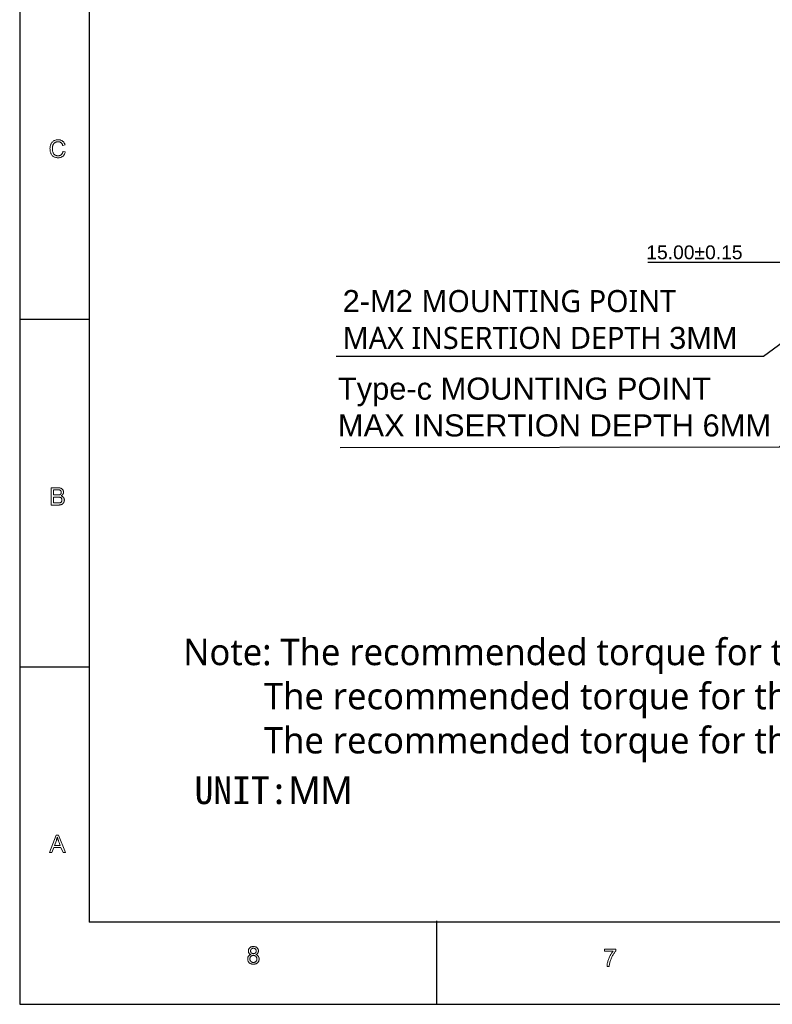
# Model space of a CAD drawing. Header units: millimetres. Extents: x 2163 to 2692, y -1564 to -1190.
# Tile 1 of 48: x 2163 to 2299, y -1564 to -1386. Entities that reach past the tile are written whole.
import ezdxf

# ---------------------------------------------------------------- set-up
doc = ezdxf.new("R2010")
doc.units = ezdxf.units.MM
doc.styles.add('HANA', font='arial.ttf')
doc.dimstyles.new('HANA$2', dxfattribs={"dimtxt": 2.5, "dimasz": 2.5, "dimexe": 0.5, "dimexo": 0.2, "dimgap": 0.5, "dimtad": 1, "dimtih": 1, "dimtoh": 1, "dimzin": 1, "dimdsep": 46, "dimtxsty": 'HANA', "dimcen": 0, "dimclrd": 3, "dimclre": 3, "dimclrt": 4, "dimadec": 0, "dimazin": 0, "dimtfac": 1, "dimtmove": 0, "dimatfit": 3, "dimfxl": 1, "dimtzin": 0, "dimarcsym": 0})
doc.dimstyles.new('HANA$3', dxfattribs={"dimtxt": 2.5, "dimasz": 2.5, "dimexe": 0.5, "dimexo": 0.2, "dimgap": 0.5, "dimtad": 1, "dimtih": 1, "dimtoh": 1, "dimzin": 1, "dimdsep": 46, "dimtxsty": 'HANA', "dimcen": 0, "dimclrd": 3, "dimclre": 3, "dimclrt": 4, "dimadec": 0, "dimazin": 0, "dimtfac": 1, "dimtmove": 0, "dimatfit": 3, "dimfxl": 1, "dimtzin": 0, "dimarcsym": 0})
doc.dimstyles.new('HANA$7', dxfattribs={"dimtxt": 2.5, "dimasz": 2.5, "dimexe": 0.5, "dimexo": 0.2, "dimgap": 0.5, "dimtad": 1, "dimzin": 1, "dimdsep": 46, "dimtxsty": 'HANA', "dimcen": 0, "dimclrd": 3, "dimclre": 3, "dimclrt": 4, "dimadec": 0, "dimazin": 0, "dimtfac": 1, "dimtmove": 0, "dimatfit": 3, "dimfxl": 1, "dimtzin": 0, "dimarcsym": 0})

# ---------------------------------------------------------------- blocks, each defined once
blk = doc.blocks.new('*D53')
at = {"lineweight": -2}
for start, end in [(110.7597, 135.6657), (44.3343, 69.2403)]:
    blk.add_arc((2316.12, -1436.79), 18.3, start, end, dxfattribs=at)
for points in [[(2302.72, -1423.74), (2303.35, -1424.28), (2301.41, -1425.91)], [(2328.89, -1424.28), (2329.53, -1423.74), (2330.83, -1425.91)]]:
    blk.add_solid(points)
at = {"layer": 'Defpoints', "color": 0}
for p in [(2275.88, -1407.02), (2310.52, -1419.37), (2331.41, -1425.48), (2323.04, -1431.68), (2317.98, -1438.16)]:
    blk.add_point(p, dxfattribs=at)
at = {"lineweight": 0, "insert": (2316.12, -1418.5), "char_height": 2.5, "attachment_point": 5, "style": 'HANA'}
blk.add_mtext('ME107%%D', dxfattribs=at)
blk = doc.blocks.new('*D49')
at = {"lineweight": -2}
for p, q in [((2276.41, -1449.59), (2293.85, -1449.59)), ((2293.85, -1449.59), (2319.02, -1449.59)), ((2319.02, -1450.59), (2319.02, -1449.09)), ((2321.52, -1449.59), (2331.52, -1449.59)), ((2334.02, -1450.59), (2334.02, -1449.09))]:
    blk.add_line(p, q, dxfattribs=at)
for points in [[(2321.52, -1449.17), (2321.52, -1450), (2319.02, -1449.59)], [(2331.52, -1450), (2331.52, -1449.17), (2334.02, -1449.59)]]:
    blk.add_solid(points)
at = {"layer": 'Defpoints', "color": 0}
for p in [(2319.02, -1450.79), (2334.02, -1449.59), (2334.02, -1450.79)]:
    blk.add_point(p, dxfattribs=at)
at = {"insert": (2284.88, -1447.81), "char_height": 2.5, "attachment_point": 5, "style": 'HANA'}
blk.add_mtext('15.00%%p0.15', dxfattribs=at)

msp = doc.modelspace()

# ---------------------------------------------------------------- linework, layer by layer
at = {"color": 7, "lineweight": 25}
for p, q in [((2162.54, -1189.809), (2162.54, -1564.029)), ((2175.144, -1201.256), (2175.144, -1549.154)), ((2679.145, -1549.154), (2175.144, -1549.154)), ((2162.54, -1564.029), (2691.116, -1564.029))]:
    msp.add_line(p, q, dxfattribs=at)
at = {"color": 7, "lineweight": 25, "ltscale": 0.25}
for p, q in [((2175.14, -1439.919), (2162.54, -1439.919)), ((2175.14, -1502.919), (2162.54, -1502.919))]:
    msp.add_line(p, q, dxfattribs=at)
at = {"color": 7, "lineweight": 25, "ltscale": 0.3}
msp.add_line((2238.14, -1548.909), (2238.14, -1564.029), dxfattribs=at)
at = {"color": 7, "lineweight": 13}
for points in [[(2170.816, -1409.545), (2170.787, -1409.649), (2170.753, -1409.747), (2170.715, -1409.839), (2170.674, -1409.927), (2170.628, -1410.008), (2170.578, -1410.085), (2170.523, -1410.156), (2170.465, -1410.222), (2170.403, -1410.282), (2170.336, -1410.337), (2170.266, -1410.387), (2170.194, -1410.431), (2170.118, -1410.47), (2170.04, -1410.504), (2169.959, -1410.533), (2169.876, -1410.556), (2169.79, -1410.574), (2169.701, -1410.588), (2169.609, -1410.595), (2169.514, -1410.598), (2169.364, -1410.593), (2169.222, -1410.579), (2169.088, -1410.554), (2168.963, -1410.52), (2168.846, -1410.477), (2168.737, -1410.424), (2168.637, -1410.361), (2168.546, -1410.288), (2168.462, -1410.206), (2168.387, -1410.113), (2168.32, -1410.015), (2168.26, -1409.912), (2168.207, -1409.805), (2168.161, -1409.694), (2168.122, -1409.58), (2168.09, -1409.461), (2168.066, -1409.339), (2168.048, -1409.212), (2168.037, -1409.082), (2168.034, -1408.948), (2168.038, -1408.8), (2168.05, -1408.659), (2168.071, -1408.525), (2168.1, -1408.397), (2168.138, -1408.276), (2168.184, -1408.161), (2168.238, -1408.052), (2168.3, -1407.951), (2168.371, -1407.856), (2168.45, -1407.767), (2168.535, -1407.686), (2168.625, -1407.614), (2168.72, -1407.55), (2168.82, -1407.494), (2168.925, -1407.447), (2169.034, -1407.409), (2169.148, -1407.379), (2169.267, -1407.358), (2169.39, -1407.345), (2169.519, -1407.341), (2169.609, -1407.343), (2169.697, -1407.35), (2169.783, -1407.362), (2169.865, -1407.378), (2169.945, -1407.399), (2170.022, -1407.425), (2170.097, -1407.455), (2170.169, -1407.49), (2170.238, -1407.53), (2170.305, -1407.575), (2170.368, -1407.624), (2170.428, -1407.677), (2170.483, -1407.735), (2170.535, -1407.797), (2170.583, -1407.863), (2170.627, -1407.934), (2170.666, -1408.009), (2170.702, -1408.088), (2170.735, -1408.172), (2170.763, -1408.26), (2170.354, -1408.357), (2170.333, -1408.293), (2170.309, -1408.232), (2170.283, -1408.174), (2170.255, -1408.12), (2170.224, -1408.069), (2170.192, -1408.021), (2170.157, -1407.977), (2170.121, -1407.935), (2170.082, -1407.897), (2170.041, -1407.863), (2169.998, -1407.831), (2169.952, -1407.803), (2169.905, -1407.778), (2169.855, -1407.757), (2169.804, -1407.739), (2169.75, -1407.724), (2169.694, -1407.712), (2169.636, -1407.704), (2169.576, -1407.699), (2169.514, -1407.697), (2169.414, -1407.701), (2169.318, -1407.711), (2169.227, -1407.728), (2169.142, -1407.751), (2169.061, -1407.782), (2168.985, -1407.819), (2168.914, -1407.863), (2168.849, -1407.914), (2168.788, -1407.971), (2168.732, -1408.036), (2168.682, -1408.106), (2168.636, -1408.18), (2168.596, -1408.259), (2168.562, -1408.343), (2168.532, -1408.432), (2168.508, -1408.525), (2168.49, -1408.623), (2168.476, -1408.725), (2168.468, -1408.832), (2168.466, -1408.943), (2168.469, -1409.072), (2168.477, -1409.193), (2168.491, -1409.308), (2168.511, -1409.416), (2168.536, -1409.517), (2168.567, -1409.611), (2168.603, -1409.699), (2168.645, -1409.78), (2168.693, -1409.854), (2168.746, -1409.921), (2168.804, -1409.982), (2168.865, -1410.036), (2168.93, -1410.084), (2168.998, -1410.126), (2169.069, -1410.161), (2169.144, -1410.19), (2169.222, -1410.212), (2169.304, -1410.228), (2169.389, -1410.238), (2169.478, -1410.241), (2169.55, -1410.239), (2169.62, -1410.233), (2169.687, -1410.223), (2169.751, -1410.209), (2169.813, -1410.191), (2169.871, -1410.169), (2169.927, -1410.143), (2169.98, -1410.113), (2170.031, -1410.079), (2170.078, -1410.041), (2170.123, -1409.999), (2170.165, -1409.953), (2170.204, -1409.903), (2170.241, -1409.849), (2170.275, -1409.791), (2170.306, -1409.729), (2170.334, -1409.663), (2170.359, -1409.592), (2170.382, -1409.518), (2170.402, -1409.44)], [(2170.048, -1471.868), (2170.106, -1471.887), (2170.161, -1471.909), (2170.213, -1471.933), (2170.262, -1471.959), (2170.307, -1471.987), (2170.35, -1472.017), (2170.39, -1472.05), (2170.427, -1472.085), (2170.461, -1472.122), (2170.492, -1472.162), (2170.52, -1472.203), (2170.545, -1472.245), (2170.567, -1472.289), (2170.586, -1472.334), (2170.602, -1472.38), (2170.616, -1472.427), (2170.626, -1472.476), (2170.633, -1472.526), (2170.638, -1472.577), (2170.639, -1472.629), (2170.638, -1472.681), (2170.634, -1472.733), (2170.627, -1472.784), (2170.618, -1472.833), (2170.606, -1472.882), (2170.591, -1472.931), (2170.574, -1472.978), (2170.554, -1473.024), (2170.531, -1473.07), (2170.506, -1473.115), (2170.478, -1473.158), (2170.448, -1473.198), (2170.416, -1473.237), (2170.381, -1473.273), (2170.345, -1473.307), (2170.306, -1473.338), (2170.265, -1473.367), (2170.221, -1473.394), (2170.176, -1473.418), (2170.128, -1473.44), (2170.077, -1473.46), (2170.023, -1473.478), (2169.965, -1473.493), (2169.904, -1473.507), (2169.839, -1473.518), (2169.771, -1473.528), (2169.7, -1473.535), (2169.624, -1473.54), (2169.546, -1473.543), (2169.464, -1473.544), (2168.258, -1473.544), (2168.258, -1470.394), (2169.44, -1470.394), (2169.552, -1470.397), (2169.656, -1470.404), (2169.754, -1470.417), (2169.845, -1470.434), (2169.929, -1470.457), (2170.007, -1470.484), (2170.078, -1470.516), (2170.142, -1470.554), (2170.199, -1470.596), (2170.249, -1470.644), (2170.294, -1470.694), (2170.334, -1470.745), (2170.369, -1470.798), (2170.4, -1470.852), (2170.426, -1470.907), (2170.447, -1470.963), (2170.463, -1471.02), (2170.475, -1471.078), (2170.482, -1471.137), (2170.484, -1471.198), (2170.483, -1471.239), (2170.48, -1471.279), (2170.475, -1471.319), (2170.467, -1471.358), (2170.457, -1471.396), (2170.445, -1471.434), (2170.431, -1471.471), (2170.415, -1471.508), (2170.397, -1471.544), (2170.376, -1471.579), (2170.353, -1471.614), (2170.328, -1471.647), (2170.301, -1471.679), (2170.271, -1471.71), (2170.24, -1471.739), (2170.206, -1471.767), (2170.17, -1471.794), (2170.132, -1471.82), (2170.091, -1471.845)], [(2168.675, -1471.714), (2169.359, -1471.714), (2169.4, -1471.713), (2169.44, -1471.713), (2169.479, -1471.711), (2169.516, -1471.71), (2169.552, -1471.708), (2169.587, -1471.705), (2169.62, -1471.702), (2169.652, -1471.698), (2169.683, -1471.694), (2169.712, -1471.69), (2169.74, -1471.684), (2169.768, -1471.677), (2169.795, -1471.669), (2169.821, -1471.659), (2169.847, -1471.647), (2169.871, -1471.634), (2169.896, -1471.619), (2169.919, -1471.603), (2169.942, -1471.585), (2169.964, -1471.565), (2169.985, -1471.544), (2170.004, -1471.52), (2170.02, -1471.495), (2170.035, -1471.467), (2170.047, -1471.436), (2170.057, -1471.404), (2170.064, -1471.369), (2170.07, -1471.332), (2170.073, -1471.293), (2170.074, -1471.252), (2170.073, -1471.208), (2170.07, -1471.167), (2170.064, -1471.128), (2170.056, -1471.092), (2170.046, -1471.057), (2170.034, -1471.026), (2170.02, -1470.996), (2170.003, -1470.969), (2169.984, -1470.944), (2169.963, -1470.922), (2169.941, -1470.901), (2169.917, -1470.883), (2169.893, -1470.865), (2169.868, -1470.85), (2169.842, -1470.836), (2169.815, -1470.824), (2169.787, -1470.813), (2169.759, -1470.805), (2169.729, -1470.797), (2169.699, -1470.792), (2169.668, -1470.787), (2169.634, -1470.783), (2169.599, -1470.78), (2169.562, -1470.777), (2169.524, -1470.774), (2169.483, -1470.772), (2169.441, -1470.77), (2169.398, -1470.769), (2169.352, -1470.768), (2169.305, -1470.768), (2168.675, -1470.768)], [(2168.675, -1473.17), (2169.46, -1473.17), (2169.541, -1473.169), (2169.618, -1473.165), (2169.689, -1473.157), (2169.755, -1473.147), (2169.816, -1473.134), (2169.872, -1473.119), (2169.923, -1473.1), (2169.968, -1473.078), (2170.009, -1473.054), (2170.044, -1473.026), (2170.075, -1472.997), (2170.103, -1472.964), (2170.127, -1472.93), (2170.148, -1472.894), (2170.166, -1472.855), (2170.181, -1472.814), (2170.193, -1472.771), (2170.201, -1472.726), (2170.206, -1472.679), (2170.207, -1472.629), (2170.206, -1472.579), (2170.2, -1472.531), (2170.192, -1472.486), (2170.179, -1472.442), (2170.164, -1472.401), (2170.145, -1472.363), (2170.122, -1472.326), (2170.096, -1472.292), (2170.066, -1472.26), (2170.033, -1472.23), (2169.996, -1472.203), (2169.952, -1472.179), (2169.904, -1472.157), (2169.849, -1472.139), (2169.789, -1472.123), (2169.724, -1472.11), (2169.653, -1472.1), (2169.576, -1472.093), (2169.494, -1472.089), (2169.406, -1472.087), (2168.675, -1472.087)], [(2170.871, -1536.544), (2170.401, -1536.544), (2170.031, -1535.586), (2168.716, -1535.586), (2168.368, -1536.544), (2167.927, -1536.544), (2169.137, -1533.394), (2169.586, -1533.394)], [(2169.904, -1535.255), (2169.83, -1535.059), (2169.763, -1534.881), (2169.703, -1534.721), (2169.649, -1534.578), (2169.602, -1534.453), (2169.562, -1534.346), (2169.528, -1534.256), (2169.501, -1534.184), (2169.481, -1534.13), (2169.468, -1534.094), (2169.458, -1534.065), (2169.448, -1534.034), (2169.437, -1534.002), (2169.427, -1533.968), (2169.416, -1533.932), (2169.405, -1533.894), (2169.394, -1533.854), (2169.382, -1533.812), (2169.37, -1533.768), (2169.359, -1533.723), (2169.348, -1533.723), (2169.335, -1533.786), (2169.322, -1533.848), (2169.308, -1533.91), (2169.293, -1533.97), (2169.277, -1534.029), (2169.261, -1534.088), (2169.244, -1534.145), (2169.225, -1534.202), (2169.206, -1534.257), (2169.187, -1534.312), (2168.834, -1535.255)], [(2205.361, -1555.008), (2205.473, -1555.051), (2205.574, -1555.101), (2205.663, -1555.16), (2205.739, -1555.228), (2205.804, -1555.304), (2205.858, -1555.389), (2205.899, -1555.483), (2205.928, -1555.585), (2205.946, -1555.695), (2205.952, -1555.814), (2205.949, -1555.894), (2205.94, -1555.971), (2205.926, -1556.046), (2205.906, -1556.118), (2205.88, -1556.187), (2205.848, -1556.254), (2205.81, -1556.317), (2205.766, -1556.379), (2205.717, -1556.437), (2205.662, -1556.493), (2205.602, -1556.545), (2205.539, -1556.591), (2205.473, -1556.632), (2205.403, -1556.668), (2205.331, -1556.698), (2205.254, -1556.722), (2205.175, -1556.742), (2205.092, -1556.755), (2205.006, -1556.763), (2204.916, -1556.766), (2204.826, -1556.763), (2204.739, -1556.755), (2204.656, -1556.741), (2204.576, -1556.722), (2204.499, -1556.697), (2204.426, -1556.667), (2204.356, -1556.631), (2204.29, -1556.59), (2204.227, -1556.543), (2204.168, -1556.491), (2204.113, -1556.435), (2204.064, -1556.375), (2204.02, -1556.313), (2203.983, -1556.249), (2203.951, -1556.181), (2203.925, -1556.111), (2203.905, -1556.038), (2203.89, -1555.962), (2203.881, -1555.883), (2203.879, -1555.801), (2203.88, -1555.742), (2203.885, -1555.685), (2203.893, -1555.629), (2203.905, -1555.574), (2203.919, -1555.521), (2203.937, -1555.47), (2203.958, -1555.42), (2203.982, -1555.372), (2204.01, -1555.325), (2204.041, -1555.279), (2204.074, -1555.236), (2204.11, -1555.197), (2204.148, -1555.161), (2204.189, -1555.129), (2204.231, -1555.1), (2204.276, -1555.074), (2204.323, -1555.053), (2204.373, -1555.034), (2204.424, -1555.02), (2204.478, -1555.008), (2204.478, -1555), (2204.388, -1554.967), (2204.308, -1554.928), (2204.237, -1554.881), (2204.176, -1554.828), (2204.124, -1554.767), (2204.081, -1554.7), (2204.048, -1554.626), (2204.024, -1554.545), (2204.01, -1554.457), (2204.005, -1554.362), (2204.008, -1554.293), (2204.015, -1554.227), (2204.028, -1554.163), (2204.045, -1554.102), (2204.068, -1554.042), (2204.095, -1553.985), (2204.127, -1553.931), (2204.165, -1553.878), (2204.207, -1553.828), (2204.255, -1553.78), (2204.306, -1553.736), (2204.36, -1553.697), (2204.418, -1553.662), (2204.479, -1553.631), (2204.543, -1553.606), (2204.609, -1553.585), (2204.679, -1553.568), (2204.752, -1553.557), (2204.829, -1553.55), (2204.908, -1553.547), (2204.988, -1553.55), (2205.066, -1553.557), (2205.14, -1553.569), (2205.211, -1553.586), (2205.279, -1553.607), (2205.343, -1553.634), (2205.405, -1553.665), (2205.463, -1553.701), (2205.519, -1553.742), (2205.571, -1553.788), (2205.619, -1553.837), (2205.662, -1553.888), (2205.699, -1553.941), (2205.732, -1553.997), (2205.76, -1554.054), (2205.783, -1554.113), (2205.8, -1554.174), (2205.813, -1554.238), (2205.821, -1554.303), (2205.823, -1554.37), (2205.819, -1554.46), (2205.805, -1554.544), (2205.782, -1554.622), (2205.749, -1554.694), (2205.708, -1554.76), (2205.657, -1554.82), (2205.597, -1554.874), (2205.527, -1554.922), (2205.449, -1554.964), (2205.361, -1555)], [(2204.916, -1554.856), (2204.959, -1554.854), (2205, -1554.85), (2205.04, -1554.843), (2205.079, -1554.834), (2205.116, -1554.821), (2205.152, -1554.806), (2205.186, -1554.788), (2205.219, -1554.767), (2205.25, -1554.744), (2205.281, -1554.717), (2205.309, -1554.689), (2205.334, -1554.659), (2205.356, -1554.628), (2205.375, -1554.595), (2205.391, -1554.561), (2205.404, -1554.526), (2205.415, -1554.489), (2205.422, -1554.451), (2205.426, -1554.411), (2205.428, -1554.37), (2205.426, -1554.328), (2205.422, -1554.288), (2205.414, -1554.249), (2205.404, -1554.211), (2205.39, -1554.174), (2205.374, -1554.139), (2205.355, -1554.105), (2205.332, -1554.073), (2205.307, -1554.041), (2205.278, -1554.011), (2205.248, -1553.984), (2205.216, -1553.959), (2205.183, -1553.937), (2205.148, -1553.918), (2205.112, -1553.902), (2205.075, -1553.889), (2205.036, -1553.878), (2204.996, -1553.871), (2204.955, -1553.867), (2204.912, -1553.865), (2204.869, -1553.867), (2204.827, -1553.871), (2204.786, -1553.878), (2204.747, -1553.888), (2204.71, -1553.901), (2204.674, -1553.917), (2204.64, -1553.936), (2204.607, -1553.957), (2204.576, -1553.982), (2204.547, -1554.009), (2204.519, -1554.039), (2204.495, -1554.069), (2204.473, -1554.1), (2204.455, -1554.133), (2204.439, -1554.166), (2204.426, -1554.201), (2204.416, -1554.236), (2204.409, -1554.273), (2204.404, -1554.31), (2204.403, -1554.349), (2204.404, -1554.395), (2204.409, -1554.439), (2204.416, -1554.481), (2204.427, -1554.52), (2204.44, -1554.559), (2204.456, -1554.595), (2204.475, -1554.629), (2204.498, -1554.661), (2204.523, -1554.691), (2204.551, -1554.719), (2204.581, -1554.745), (2204.613, -1554.769), (2204.646, -1554.789), (2204.681, -1554.807), (2204.717, -1554.822), (2204.754, -1554.834), (2204.792, -1554.844), (2204.832, -1554.85), (2204.874, -1554.855)], [(2270.631, -1554.349), (2270.54, -1554.453), (2270.451, -1554.562), (2270.364, -1554.676), (2270.28, -1554.795), (2270.198, -1554.918), (2270.119, -1555.047), (2270.042, -1555.18), (2269.968, -1555.318), (2269.897, -1555.46), (2269.828, -1555.608), (2269.762, -1555.758), (2269.703, -1555.91), (2269.649, -1556.062), (2269.601, -1556.216), (2269.558, -1556.37), (2269.521, -1556.526), (2269.489, -1556.682), (2269.463, -1556.839), (2269.443, -1556.998), (2269.428, -1557.157), (2269.033, -1557.157), (2269.038, -1557.027), (2269.05, -1556.895), (2269.067, -1556.76), (2269.09, -1556.623), (2269.119, -1556.483), (2269.154, -1556.341), (2269.194, -1556.196), (2269.24, -1556.049), (2269.292, -1555.899), (2269.349, -1555.747), (2269.412, -1555.595), (2269.477, -1555.448), (2269.547, -1555.305), (2269.62, -1555.166), (2269.696, -1555.032), (2269.776, -1554.902), (2269.86, -1554.776), (2269.947, -1554.654), (2270.038, -1554.537), (2270.133, -1554.424), (2268.592, -1554.424), (2268.592, -1554.05), (2270.631, -1554.05)], [(2204.916, -1556.448), (2204.97, -1556.446), (2205.022, -1556.441), (2205.072, -1556.432), (2205.12, -1556.42), (2205.167, -1556.404), (2205.211, -1556.385), (2205.254, -1556.362), (2205.295, -1556.335), (2205.334, -1556.305), (2205.372, -1556.272), (2205.407, -1556.236), (2205.438, -1556.197), (2205.465, -1556.157), (2205.489, -1556.114), (2205.509, -1556.069), (2205.525, -1556.023), (2205.538, -1555.974), (2205.547, -1555.923), (2205.553, -1555.869), (2205.555, -1555.814), (2205.553, -1555.759), (2205.547, -1555.706), (2205.538, -1555.654), (2205.524, -1555.605), (2205.508, -1555.558), (2205.487, -1555.513), (2205.462, -1555.47), (2205.434, -1555.428), (2205.402, -1555.389), (2205.367, -1555.352), (2205.328, -1555.318), (2205.288, -1555.287), (2205.246, -1555.26), (2205.203, -1555.237), (2205.158, -1555.217), (2205.111, -1555.201), (2205.063, -1555.188), (2205.013, -1555.179), (2204.961, -1555.174), (2204.908, -1555.172), (2204.853, -1555.174), (2204.799, -1555.179), (2204.748, -1555.188), (2204.699, -1555.201), (2204.653, -1555.218), (2204.608, -1555.239), (2204.565, -1555.263), (2204.525, -1555.291), (2204.486, -1555.322), (2204.45, -1555.358), (2204.417, -1555.396), (2204.387, -1555.435), (2204.36, -1555.476), (2204.337, -1555.518), (2204.318, -1555.563), (2204.302, -1555.608), (2204.29, -1555.655), (2204.281, -1555.704), (2204.276, -1555.754), (2204.274, -1555.806), (2204.276, -1555.859), (2204.281, -1555.911), (2204.29, -1555.961), (2204.303, -1556.01), (2204.319, -1556.056), (2204.339, -1556.101), (2204.363, -1556.144), (2204.39, -1556.186), (2204.421, -1556.225), (2204.455, -1556.263), (2204.493, -1556.298), (2204.532, -1556.33), (2204.573, -1556.358), (2204.616, -1556.382), (2204.661, -1556.402), (2204.709, -1556.418), (2204.758, -1556.431), (2204.809, -1556.441), (2204.861, -1556.446)]]:
    msp.add_lwpolyline(points, close=True, dxfattribs=at)

# ---------------------------------------------------------------- texts
at = {"lineweight": 0, "char_height": 4, "attachment_point": 1, "style": 'HANA', "bg_fill": 2}
for s, insert in [('2-M2 {\\fMicrosoft YaHei|b0|i0|c0|p34;MOUNTING POINT\\PMAX INSERTION DEPTH \\fArial|b0|i0|c0|p34;3MM}', (2221.096, -1434.575)), ('Type-c MOUNTING POINT^JMAX INSERTION DEPTH 6MM', (2220.234, -1450.443))]:
    msp.add_mtext(s, dxfattribs=dict(at, insert=insert))
at = {"color": 4, "lineweight": 0, "attachment_point": 1, "style": 'HANA'}
for s, insert, char_height in [('{\\fMicrosoft YaHei|b0|i0|c134|p2;\\C256;Note: The recommended torque for the 1/4-20UNC thread is 4.0 N.m\\P         The recommended torque for the M2 thread is 0.16 N.m\\P         The recommended torque for the M4 thread is 0.4 N.m}', (2192.2, -1497.763), 4.8), ('{\\f宋体|b0|i0|c134|p2;\\C256;UNIT:\\fArial|b0|i0|c0|p34;MM}', (2194.249, -1522.738), 5)]:
    msp.add_mtext(s, dxfattribs=dict(at, insert=insert, char_height=char_height))

# ---------------------------------------------------------------- dimensions: what is measured, and where the dimension line sits
at = {"lineweight": 0}
dim = msp.add_angular_dim_2l(base=(2310.519, -1399.318), line1=((2317.976, -1418.108), (2275.881, -1386.959)), line2=((2323.038, -1411.62), (2331.411, -1405.424)), text='ME107%%D', dimstyle='HANA$2', override={"dimcen": 1.5, "dimclrd": 256, "dimclre": 256, "dimclrt": 256, "dimadec": 1, "dimtp": 0.1, "dimtm": 0.1, "dimtfillclr": 3}, dxfattribs=at)
dim.commit()
dim.dimension.update_dxf_attribs({"geometry": '*D53', "text_midpoint": (2316.123, -1398.439), "dimtype": 162, "insert": (0, 20.056)})
dim = msp.add_linear_dim(base=(2334.023, -1429.529), p1=(2319.023, -1430.731), p2=(2334.023, -1430.731), dimstyle='HANA$3', override={"dimcen": 1.5, "dimclrd": 256, "dimclre": 256, "dimclrt": 256, "dimtol": 1, "dimtp": 0.15, "dimtm": 0.15, "dimtfillclr": 3})
dim.commit()
dim.dimension.update_dxf_attribs({"geometry": '*D49', "text_midpoint": (2284.879, -1429.529), "dimtype": 160, "insert": (0, 20.056)})

# ---------------------------------------------------------------- leaders
msp.add_leader([(2319.123, -1430.692), (2297.376, -1446.644)], dimstyle='HANA$7', override={"dimtad": 0, "dimcen": 1.5, "dimclrd": 256, "dimtp": 0.1, "dimtm": 0.1, "dimtfillclr": 3})

# ---------------------------------------------------------------- next in the draw order: linework, layer by layer
msp.add_line((2297.376, -1446.644), (2219.927, -1446.644))

# ---------------------------------------------------------------- next in the draw order: leaders
msp.add_leader([(2326.738, -1431.32), (2300.26, -1463.077), (2220.627, -1463.148)], dimstyle='HANA$7', override={"dimtad": 0, "dimcen": 1.5, "dimclrd": 256, "dimtp": 0.1, "dimtm": 0.1, "dimtfillclr": 3})

doc.saveas('drawing.dxf')
